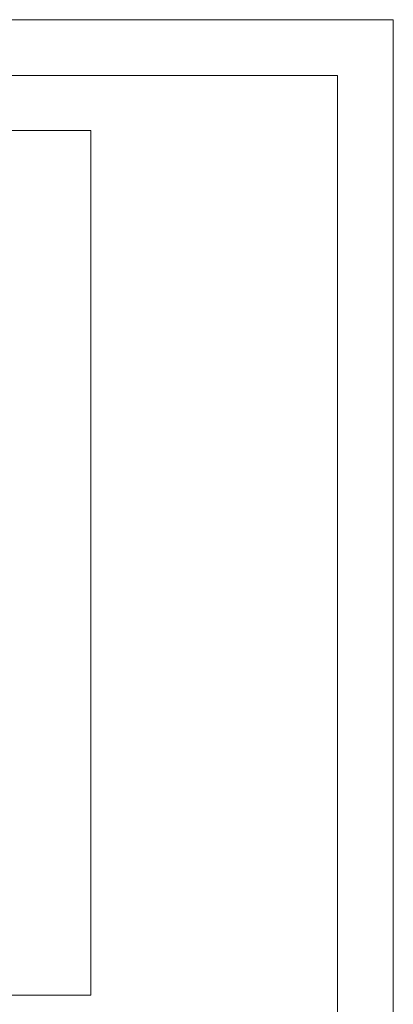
# Model space of a CAD drawing. Header units: millimetres. Extents: x 739 to 2567, y 424 to 1289.
# Tile 58 of 58: x 2503 to 2567, y 1120 to 1289. Entities that reach past the tile are written whole.
import ezdxf

# ---------------------------------------------------------------- set-up
doc = ezdxf.new("R2010")
doc.units = ezdxf.units.MM
doc.layers.add('5', color=7, linetype='Continuous', lineweight=35)

msp = doc.modelspace()

# ---------------------------------------------------------------- linework, layer by layer
at = {"color": 3, "lineweight": 5}
msp.add_lwpolyline([(2183.34566, 1270.321794), (2515.241995, 1270.321794), (2515.241995, 1121.189255), (2183.34566, 1121.189255)], close=True, dxfattribs=at)
at = {"layer": '5', "lineweight": 5}
for p, q in [((1760.948206, 1289.405692), (2567.34566, 1289.405692)), ((2567.34566, 719.167492), (2567.34566, 1289.405692)), ((1808.948054, 1279.805723), (2557.745691, 1279.805723)), ((2557.745691, 728.767462), (2557.745691, 1279.805723))]:
    msp.add_line(p, q, dxfattribs=at)

doc.saveas('drawing.dxf')
